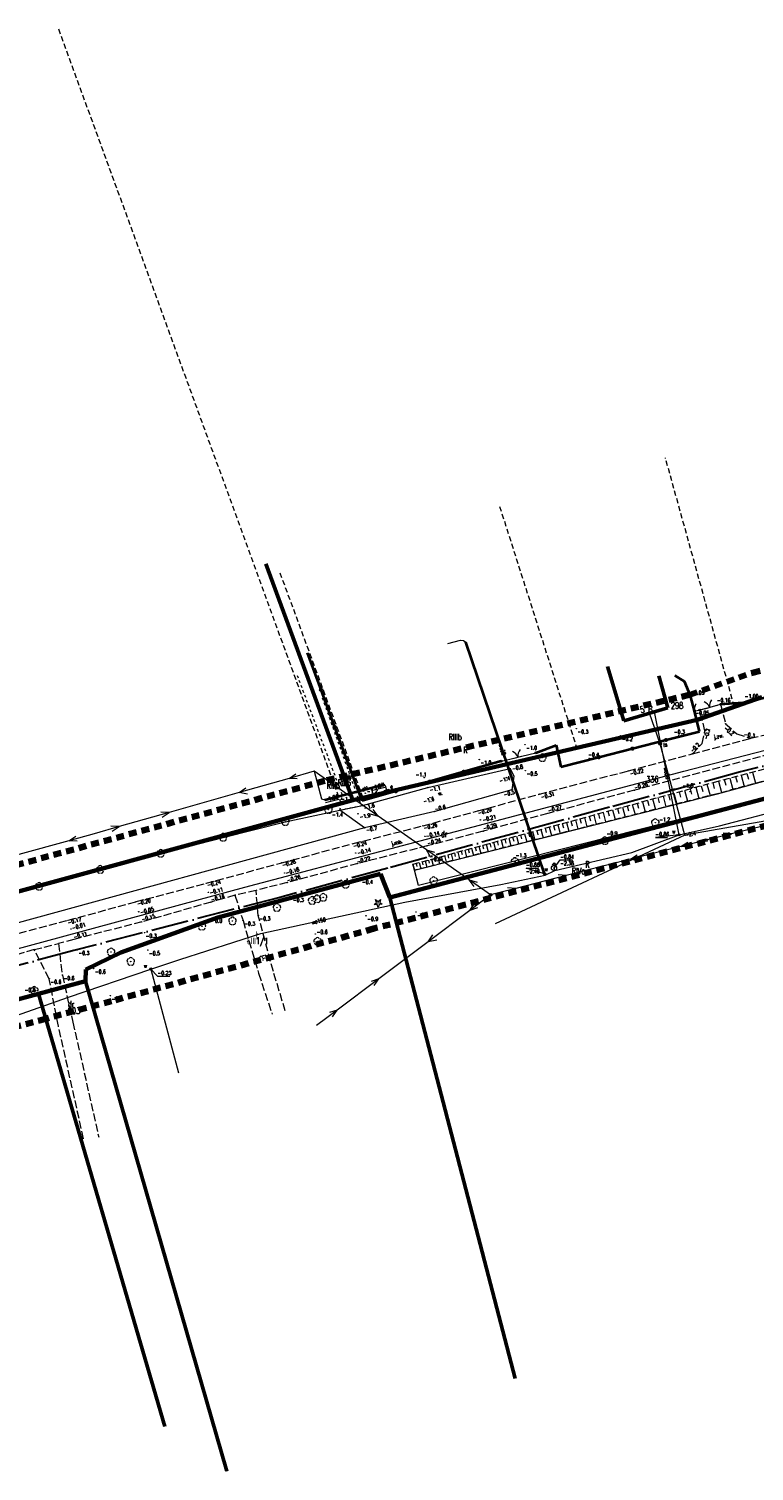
# Model space of a CAD drawing. Header units: metres. Extents: x 7389918 to 7395901, y 5992959 to 5996029.
# Tile 60 of 66: x 7395507 to 7395647, y 5994624 to 5994901. Entities that reach past the tile are written whole.
import ezdxf
from ezdxf.enums import TextEntityAlignment as Align

# ---------------------------------------------------------------- set-up
doc = ezdxf.new("R2010")
doc.units = ezdxf.units.M
doc.header["$MEASUREMENT"] = 0
for name, pattern in [('1', [0]), ('2', [1.5, 1, -0.5]), ('2_1', [0]), ('2_OTKJ', [2, 1.5, -0.5]), ('2_OTKR', [0]), ('2_OTRK', [1.75, 1.25, -0.5]), ('2_OTRKG', [1.75, 1.25, -0.5]), ('2_OTWM', [1, 0.5, -0.5]), ('3_EGBU_A', [0]), ('4', [2.5, 1.5, -1]), ('4_SUEP_A', [0]), ('4_SULO', [0]), ('4_SUTP_A', [0]), ('4_SUWP', [0]), ('ACAD_ISO04W100', [30, 24, -3, 0, -3])]:
    doc.linetypes.add(name, pattern=pattern)
doc.layers.get('0').update_dxf_attribs({"color": 250, "linetype": 'CONTINUOUS', "lineweight": 100})
for name, color, linetype, lineweight in [('# Orlen Projekt - granice nieustalone do ustalenia', 6, 'CONTINUOUS', 100), ('# projektowana LNSN', 10, 'CONTINUOUS', 30), ('Dzialki', 7, '1', 18), ('EADTD_T_0', 7, 'CONTINUOUS', 25), ('EGBB_L_0', 7, '3_EGBU_A', 50), ('GRANICE_ZLE_L_0', 2, '1', 50), ('Numery_dzialek', 7, 'CONTINUOUS', 13), ('OTK_E_T_0', 7, 'CONTINUOUS', 0), ('OTK_E_T_4', 7, 'CONTINUOUS', 0), ('OTK_L_0', 7, '2_OTKJ', 18), ('OTK_L_5', 7, 'CONTINUOUS', 18), ('OTO_L_0', 7, 'CONTINUOUS', 35), ('OTO_L_1', 7, 'CONTINUOUS', 18), ('OTO_L_2', 7, 'CONTINUOUS', 18), ('OTR_L_1', 7, '2_OTRK', 18), ('OTR_T_0', 7, 'CONTINUOUS', 18), ('OTR_T_1', 7, 'CONTINUOUS', 18), ('OTW_L_3', 7, 'CONTINUOUS', 18), ('SUE_E_T_1', 1, 'CONTINUOUS', 0), ('SUE_T_4', 1, 'CONTINUOUS', 18), ('SUEP_E_T_0', 1, 'CONTINUOUS', 0), ('SUEP_L_0', 1, '4_SUEP_A', 18), ('SUER_T_0', 1, 'CONTINUOUS', 18), ('SUL_L_1', 7, '4_SULO', 35), ('SUP_T_2', 7, 'CONTINUOUS', 18), ('SUW_E_T_2', 5, 'CONTINUOUS', 0), ('SUW_T_2', 5, 'CONTINUOUS', 18), ('SUW_T_5', 5, 'CONTINUOUS', 18), ('SUWP_E_T_0', 5, 'CONTINUOUS', 0), ('SUWP_L_0', 5, '4_SUWP', 18), ('SUWR_T_0', 5, 'CONTINUOUS', 18)]:
    doc.layers.add(name, color=color, linetype=linetype, lineweight=lineweight)
for name, color, linetype, lineweight, true_color in [('Kontury', 7, '2', 18, 0x008000), ('Numery_konturow', 7, 'CONTINUOUS', 13, 0x008000), ('Numery_uzytkow', 7, 'CONTINUOUS', 13, 0x008000), ('OTZ_T_0', 7, 'CONTINUOUS', 18, 0x008000), ('OTZ_T_1', 7, 'CONTINUOUS', 18, 0x008000), ('SUT_E_T_0', 7, 'CONTINUOUS', 0, 0xff9100), ('SUT_T_0', 7, 'CONTINUOUS', 18, 0xff9100), ('SUTP_E_T_0', 7, 'CONTINUOUS', 0, 0xff9100), ('SUTP_L_0', 7, '4_SUTP_A', 18, 0xff9100), ('SUTR_T_0', 7, 'CONTINUOUS', 18, 0xff9100), ('Uzytki', 7, '2', 18, 0x008000), ('ZAKRES_L_0', 7, '4', 100, 0x008080)]:
    doc.layers.add(name, color=color, linetype=linetype, lineweight=lineweight, true_color=true_color)
doc.styles.get("Standard").update_dxf_attribs({"font": 'Simplex.SHX', "width": 0.75})

# ---------------------------------------------------------------- blocks, each defined once
blk = doc.blocks.new('2_OTRN')
at = {"linetype": 'Continuous'}
blk.add_circle((0, 0), 0.045, dxfattribs=at)
blk = doc.blocks.new('2_OTRS')
at = {"linetype": 'Continuous'}
blk.add_circle((0, 0), 0.045, dxfattribs=at)
blk = doc.blocks.new('2_OTZG')
at = {"linetype": 'Continuous'}
for p, q in [((-0.78225, -0.26495), (-0.3012, 0.09375)), ((-0.3012, 0.09375), (-0.4937, 0.6621)), ((-0.4937, 0.6621), (-0.0039, 0.31545)), ((-0.0039, 0.31545), (0.4771, 0.67415)), ((0.4771, 0.67415), (0.2988, 0.1012)), ((0.2988, 0.1012), (0.7886, -0.24545)), ((-0.18225, -0.2575), (-0.78225, -0.26495)), ((0.01025, -0.82585), (-0.18225, -0.2575)), ((0.1886, -0.2529), (0.01025, -0.82585)), ((0.7886, -0.24545), (0.1886, -0.2529))]:
    blk.add_line(p, q, dxfattribs=at)
blk.add_circle((0, 0), 0.045, dxfattribs=at)
blk = doc.blocks.new('2_OTZL')
at = {"linetype": 'Continuous'}
blk.add_circle((0, 0), 0.045, dxfattribs=at)
for centre, start, end in [((-0.36, 0.12), 102.1445, 221.86), ((0, 0.38), 30.1401, 149.8599), ((0.36, 0.12), 318.14, 77.8555), ((-0.22, -0.3), 174.1482, 293.8542), ((0.22, -0.3), 246.1458, 5.8518)]:
    blk.add_arc(centre, 0.375, start, end, dxfattribs=at)
blk = doc.blocks.new('4_SUES')
at = {"linetype": 'Continuous'}
for p, q in [((0.5, 0.25), (-0.5, 0.25)), ((-0.5, 0.25), (-0.5, -0.25)), ((0.5, -0.25), (0.5, 0.25)), ((-0.5, -0.25), (0.5, -0.25))]:
    blk.add_line(p, q, dxfattribs=at)
blk = doc.blocks.new('4_SUPS')
at = {"linetype": 'Continuous'}
blk.add_circle((0, 0), 0.0625, dxfattribs=at)
blk = doc.blocks.new('4_SUPP')
at = {"linetype": 'Continuous'}
blk.add_circle((0, 0), 0.25, dxfattribs=at)
blk = doc.blocks.new('4_SUTK')
at = {"linetype": 'Continuous'}
for radius in [0.25, 0.225, 0.2, 0.175, 0.15, 0.125, 0.1, 0.075, 0.05, 0.025, 0.00715]:
    blk.add_circle((0, 0), radius, dxfattribs=at)
blk = doc.blocks.new('4_SUWW')
at = {"linetype": 'Continuous'}
for radius in [0.2, 0.175, 0.15, 0.125, 0.1, 0.075, 0.05, 0.025, 0.00715]:
    blk.add_circle((0, 0), radius, dxfattribs=at)
blk = doc.blocks.new('4_SUWH')
at = {"linetype": 'Continuous'}
for p, q in [((0, 1), (-0.35355, 0.64645)), ((0, 1), (0.35355, 0.64645)), ((0, 0.5), (0, 1))]:
    blk.add_line(p, q, dxfattribs=at)
blk.add_circle((0, 0), 0.5, dxfattribs=at)

msp = doc.modelspace()

# ---------------------------------------------------------------- linework, layer by layer
at = {"layer": '# Orlen Projekt - granice nieustalone do ustalenia', "linetype": '1', "lineweight": 60}
for p, q in [((7395576.56, 5994733.88), (7395756.99, 5994781.42)), ((7395635.61, 5994768.02), (7395648.04, 5994772.37)), ((7395612.48, 5994762.62), (7395635.61, 5994768.02)), ((7395569.48, 5994752.59), (7395612.48, 5994762.62)), ((7395426.1, 5994713.39), (7395569.48, 5994752.59)), ((7395543.54, 5994730.04), (7395574.81, 5994738.44)), ((7395574.81, 5994738.44), (7395576.56, 5994733.88)), ((7395524.92, 5994723.3), (7395543.54, 5994730.04)), ((7395518.15, 5994720.05), (7395524.92, 5994723.3)), ((7395518.14, 5994717.82), (7395518.15, 5994720.05)), ((7395509.09, 5994715.4), (7395518.14, 5994717.82)), ((7395395.82, 5994684.93), (7395509.09, 5994715.4))]:
    msp.add_line(p, q, dxfattribs=at)
at = {"layer": '# projektowana LNSN', "linetype": 'ACAD_ISO04W100', "ltscale": 0.3}
msp.add_lwpolyline([(7395682.47, 5994768.18), (7395643.97, 5994758), (7395618.77, 5994751.21), (7395618.77, 5994751.21), (7395618.77, 5994751.21), (7395618.77, 5994751.21), (7395618.77, 5994751.21), (7395576.21, 5994739.53), (7395555.43, 5994733.89), (7395515.88, 5994723.71), (7395452.81, 5994706.88)], dxfattribs=at)
at = {"layer": 'Dzialki'}
for p, q in [((7395552.73, 5994797.98), (7395569.48, 5994752.59)), ((7395576.56, 5994733.88), (7395756.99, 5994781.42)), ((7395648.04, 5994772.37), (7395635.61, 5994768.02)), ((7395635.61, 5994768.02), (7395612.48, 5994762.62)), ((7395612.48, 5994762.62), (7395569.48, 5994752.59)), ((7395569.48, 5994752.59), (7395426.1, 5994713.39)), ((7395543.54, 5994730.04), (7395574.81, 5994738.44)), ((7395574.81, 5994738.44), (7395576.56, 5994733.88)), ((7395600.65, 5994641.52), (7395576.56, 5994733.88)), ((7395524.92, 5994723.3), (7395543.54, 5994730.04)), ((7395518.15, 5994720.05), (7395524.92, 5994723.3)), ((7395518.14, 5994717.82), (7395518.15, 5994720.05)), ((7395509.09, 5994715.4), (7395518.14, 5994717.82)), ((7395518.14, 5994717.82), (7395545.28, 5994623.7)), ((7395395.82, 5994684.93), (7395509.09, 5994715.4)), ((7395533.38, 5994632.3), (7395509.09, 5994715.4))]:
    msp.add_line(p, q, dxfattribs=at)
at = {"layer": 'EGBB_L_0', "linetype": '3_EGBU_A'}
for p, q in [((7395621.54, 5994767.81), (7395618.37, 5994778.24)), ((7395628.24, 5994776.45), (7395629.98, 5994770.33)), ((7395629.98, 5994770.33), (7395621.54, 5994767.81))]:
    msp.add_line(p, q, dxfattribs=at)
at = {"layer": 'GRANICE_ZLE_L_0'}
for p, q in [((7395569.48, 5994752.59), (7395552.73, 5994797.98)), ((7395569.48, 5994752.59), (7395552.73, 5994797.98)), ((7395576.56, 5994733.88), (7395600.65, 5994641.52)), ((7395518.14, 5994717.82), (7395545.28, 5994623.7)), ((7395509.09, 5994715.4), (7395533.38, 5994632.3))]:
    msp.add_line(p, q, dxfattribs=at)
at = {"layer": 'Kontury'}
for p, q in [((7395512.92, 5994900.73), (7395567.19, 5994751.96)), ((7395642.77, 5994770.53), (7395629.53, 5994818.31)), ((7395597.67, 5994809.01), (7395612.48, 5994762.62)), ((7395571.44, 5994753.05), (7395555.35, 5994796.66)), ((7395648.04, 5994772.37), (7395642.77, 5994770.53)), ((7395612.48, 5994762.62), (7395571.44, 5994753.05)), ((7395567.19, 5994751.96), (7395426.1, 5994713.39)), ((7395569.48, 5994752.59), (7395567.19, 5994751.96)), ((7395571.44, 5994753.05), (7395569.48, 5994752.59)), ((7395576.56, 5994733.88), (7395650, 5994753.23)), ((7395543.54, 5994730.04), (7395574.81, 5994738.44)), ((7395574.81, 5994738.44), (7395576.56, 5994733.88)), ((7395576.56, 5994733.88), (7395580.25, 5994719.74)), ((7395524.92, 5994723.3), (7395543.54, 5994730.04)), ((7395518.15, 5994720.05), (7395524.92, 5994723.3)), ((7395518.14, 5994717.82), (7395518.15, 5994720.05)), ((7395528.49, 5994681.93), (7395518.14, 5994717.82)), ((7395397.81, 5994685.47), (7395509.09, 5994715.4)), ((7395509.09, 5994715.4), (7395533.38, 5994632.3))]:
    msp.add_line(p, q, dxfattribs=at)
at = {"layer": 'OTK_L_0', "linetype": '2_OTKJ'}
for p, q in [((7395636.14, 5994769.9), (7395640.13, 5994770.99)), ((7395637.1, 5994765.9), (7395636.14, 5994769.9)), ((7395640.13, 5994770.99), (7395641.09, 5994767.27)), ((7395636.57, 5994763.49), (7395637.1, 5994765.9)), ((7395641.09, 5994767.27), (7395643.23, 5994765.29)), ((7395634.7, 5994761.48), (7395645.89, 5994764.47)), ((7395634.7, 5994761.48), (7395636.57, 5994763.49)), ((7395643.23, 5994765.29), (7395645.89, 5994764.47)), ((7395645.89, 5994764.47), (7395648.66, 5994765.14)), ((7395622.4, 5994758.21), (7395634.7, 5994761.48)), ((7395649.64, 5994761.45), (7395623.58, 5994754.47)), ((7395605.31, 5994753.75), (7395622.4, 5994758.21)), ((7395593.51, 5994750.53), (7395605.31, 5994753.75)), ((7395623.58, 5994754.47), (7395606.91, 5994750.05)), ((7395582.96, 5994747.66), (7395593.51, 5994750.53)), ((7395606.91, 5994750.05), (7395594.52, 5994746.61)), ((7395569.54, 5994744.24), (7395582.96, 5994747.66)), ((7395594.52, 5994746.61), (7395583.75, 5994743.81)), ((7395555.82, 5994740.55), (7395569.54, 5994744.24)), ((7395583.75, 5994743.81), (7395570.41, 5994740.4)), ((7395541.31, 5994736.62), (7395555.82, 5994740.55)), ((7395570.41, 5994740.4), (7395556.87, 5994736.76)), ((7395527.84, 5994733.09), (7395541.31, 5994736.62)), ((7395556.87, 5994736.76), (7395550.88, 5994735.26)), ((7395514.77, 5994729.51), (7395527.84, 5994733.09)), ((7395542.24, 5994733), (7395528.92, 5994729.19)), ((7395546.83, 5994734.31), (7395542.24, 5994733)), ((7395550.88, 5994735.26), (7395546.83, 5994734.31)), ((7395546.83, 5994734.31), (7395548.38, 5994729.45)), ((7395551.3, 5994730.43), (7395550.88, 5994735.26)), ((7395554.2, 5994719.69), (7395551.3, 5994730.43)), ((7395501.48, 5994726), (7395514.77, 5994729.51)), ((7395528.92, 5994729.19), (7395515.89, 5994725.84)), ((7395548.38, 5994729.45), (7395551.37, 5994719.32)), ((7395508.25, 5994723.87), (7395512.9, 5994725.02)), ((7395515.89, 5994725.84), (7395512.9, 5994725.02)), ((7395512.9, 5994725.02), (7395513.67, 5994718.98)), ((7395508.25, 5994723.87), (7395502.26, 5994722.14)), ((7395511.15, 5994718.28), (7395508.25, 5994723.87)), ((7395513.67, 5994718.98), (7395515.7, 5994709.94)), ((7395551.37, 5994719.32), (7395553.97, 5994711.46)), ((7395556.5, 5994712.09), (7395554.2, 5994719.69)), ((7395512.92, 5994709.17), (7395511.15, 5994718.28)), ((7395517.74, 5994687.55), (7395512.92, 5994709.17)), ((7395515.7, 5994709.94), (7395520.65, 5994687.87))]:
    msp.add_line(p, q, dxfattribs=at)
at = {"layer": 'OTK_L_5', "linetype": '2_OTKR'}
for p, q in [((7395639.52, 5994753.82), (7395700.5, 5994770.48)), ((7395701.52, 5994766.72), (7395640.29, 5994750.92)), ((7395583.9, 5994755.02), (7395599.67, 5994758.65)), ((7395599.67, 5994758.65), (7395600.42, 5994757.18)), ((7395571.34, 5994751.53), (7395583.9, 5994755.02)), ((7395600.42, 5994757.18), (7395600.04, 5994754.57)), ((7395581.34, 5994739.12), (7395639.52, 5994753.82)), ((7395600.04, 5994754.57), (7395585.2, 5994750.4)), ((7395556.5, 5994748.42), (7395567, 5994750.64)), ((7395567, 5994750.64), (7395571.34, 5994751.53)), ((7395571.74, 5994747.25), (7395567, 5994750.64)), ((7395585.2, 5994750.4), (7395571.74, 5994747.25)), ((7395640.29, 5994750.92), (7395582.11, 5994736.22)), ((7395571.74, 5994747.25), (7395495.62, 5994726.38)), ((7395544.56, 5994745.44), (7395556.5, 5994748.42)), ((7395532.56, 5994742.34), (7395544.56, 5994745.44)), ((7395520.96, 5994739.25), (7395532.56, 5994742.34)), ((7395509.2, 5994736), (7395520.96, 5994739.25)), ((7395582.11, 5994736.22), (7395581.34, 5994739.12)), ((7395494.13, 5994731.98), (7395509.2, 5994736))]:
    msp.add_line(p, q, dxfattribs=at)
at = {"layer": 'OTO_L_0'}
for p, q in [((7395563.38, 5994773.75), (7395560.75, 5994780.89)), ((7395633.16, 5994775.36), (7395631.36, 5994776.55)), ((7395634.32, 5994772.6), (7395633.16, 5994775.36)), ((7395566.02, 5994766.61), (7395563.38, 5994773.75)), ((7395635.11, 5994769.73), (7395634.32, 5994772.6)), ((7395640.13, 5994770.99), (7395645.24, 5994771.42)), ((7395645.24, 5994771.42), (7395652.49, 5994773.35)), ((7395636.1, 5994765.79), (7395635.11, 5994769.73)), ((7395568.65, 5994759.47), (7395566.02, 5994766.61)), ((7395629.64, 5994764.14), (7395636.1, 5994765.79)), ((7395604.64, 5994761.67), (7395608.53, 5994763.12)), ((7395608.53, 5994763.12), (7395609.45, 5994758.99)), ((7395623.18, 5994762.49), (7395629.64, 5994764.14)), ((7395609.45, 5994758.99), (7395616.72, 5994760.84)), ((7395616.72, 5994760.84), (7395623.18, 5994762.49)), ((7395571.25, 5994752.43), (7395568.65, 5994759.47)), ((7395590.76, 5994758.02), (7395584.26, 5994756.15)), ((7395597.97, 5994760.08), (7395590.76, 5994758.02)), ((7395584.26, 5994756.15), (7395577.75, 5994754.29)), ((7395577.75, 5994754.29), (7395571.25, 5994752.43))]:
    msp.add_line(p, q, dxfattribs=at)
for centre in [(7395563.38, 5994773.75), (7395566.02, 5994766.61), (7395629.64, 5994764.14), (7395616.72, 5994760.84), (7395623.18, 5994762.49), (7395568.65, 5994759.47), (7395590.76, 5994758.02), (7395584.26, 5994756.15), (7395577.75, 5994754.29)]:
    msp.add_circle(centre, 0.17, dxfattribs=at)
at = {"layer": 'OTO_L_1'}
for p, q in [((7395636.14, 5994769.9), (7395637.53, 5994770.28)), ((7395637.29, 5994770.21), (7395638.74, 5994770.61)), ((7395638.74, 5994770.61), (7395640.13, 5994770.99)), ((7395597.97, 5994760.08), (7395600.7, 5994760.73)), ((7395600.45, 5994760.67), (7395601.91, 5994761.02)), ((7395601.91, 5994761.02), (7395604.64, 5994761.67))]:
    msp.add_line(p, q, dxfattribs=at)
for centre in [(7395636.14, 5994769.9), (7395640.13, 5994770.99), (7395597.97, 5994760.08), (7395604.64, 5994761.67)]:
    msp.add_circle(centre, 0.17, dxfattribs=at)
for centre, start, end in [((7395636.18, 5994769.62), 23.2239, 67.2982), ((7395640, 5994770.67), 143.2606, 187.335), ((7395599.32, 5994760.12), 21.3524, 65.4268), ((7395603.17, 5994761.04), 141.3892, 185.4635)]:
    msp.add_arc(centre, 2, start, end, dxfattribs=at)
at = {"layer": 'OTO_L_2'}
for p, q in [((7395635.12, 5994770.04), (7395635.13, 5994770.15)), ((7395635.12, 5994769.95), (7395635.12, 5994770.04)), ((7395635.12, 5994769.85), (7395635.12, 5994769.95)), ((7395635.12, 5994769.75), (7395635.12, 5994769.85)), ((7395635.12, 5994769.75), (7395635.63, 5994769.83)), ((7395635.13, 5994770.15), (7395635.14, 5994770.24)), ((7395635.14, 5994770.24), (7395635.15, 5994770.33)), ((7395635.15, 5994770.33), (7395635.17, 5994770.42)), ((7395635.17, 5994770.42), (7395635.19, 5994770.52)), ((7395635.19, 5994770.52), (7395635.22, 5994770.6)), ((7395635.22, 5994770.6), (7395635.24, 5994770.7)), ((7395635.24, 5994770.7), (7395635.28, 5994770.77)), ((7395635.28, 5994770.77), (7395635.3, 5994770.86)), ((7395635.3, 5994770.86), (7395635.34, 5994770.93)), ((7395635.34, 5994770.93), (7395635.38, 5994771.01)), ((7395635.38, 5994771.01), (7395635.42, 5994771.09)), ((7395635.42, 5994771.09), (7395635.44, 5994771.11)), ((7395635.63, 5994769.83), (7395636.14, 5994769.9))]:
    msp.add_line(p, q, dxfattribs=at)
for centre in [(7395635.12, 5994769.75), (7395636.14, 5994769.9)]:
    msp.add_circle(centre, 0.17, dxfattribs=at)
at = {"layer": 'OTR_L_1', "linetype": '2_OTRKG'}
for p, q in [((7395638.92, 5994756.04), (7395700.08, 5994772.03)), ((7395581.03, 5994740.27), (7395638.92, 5994756.04))]:
    msp.add_line(p, q, dxfattribs=at)
at = {"layer": 'OTR_L_1', "linetype": '2_OTRK'}
for p, q in [((7395700.5, 5994770.48), (7395639.52, 5994753.82)), ((7395639.52, 5994753.82), (7395581.34, 5994739.12)), ((7395581.34, 5994739.12), (7395581.03, 5994740.27))]:
    msp.add_line(p, q, dxfattribs=at)
at = {"layer": 'OTR_L_1', "linetype": '2_1'}
for p, q in [((7395645.19, 5994757.68), (7395645.47, 5994756.6)), ((7395646.27, 5994757.96), (7395646.83, 5994755.82)), ((7395634.27, 5994754.77), (7395634.56, 5994753.71)), ((7395635.34, 5994755.06), (7395635.92, 5994752.91)), ((7395636.42, 5994755.36), (7395636.71, 5994754.27)), ((7395637.5, 5994755.65), (7395638.1, 5994753.46)), ((7395638.6, 5994755.95), (7395638.9, 5994754.85)), ((7395639.71, 5994756.25), (7395640.29, 5994754.03)), ((7395640.82, 5994756.53), (7395641.1, 5994755.43)), ((7395641.92, 5994756.82), (7395642.49, 5994754.63)), ((7395643.01, 5994757.11), (7395643.3, 5994756.02)), ((7395644.1, 5994757.39), (7395644.67, 5994755.23)), ((7395624.12, 5994752.01), (7395624.38, 5994751.04)), ((7395625.09, 5994752.27), (7395625.63, 5994750.31)), ((7395626.08, 5994752.54), (7395626.35, 5994751.55)), ((7395627.07, 5994752.81), (7395627.61, 5994750.81)), ((7395628.07, 5994753.08), (7395628.34, 5994752.07)), ((7395629.08, 5994753.36), (7395629.63, 5994751.32)), ((7395630.1, 5994753.64), (7395630.38, 5994752.61)), ((7395631.13, 5994753.92), (7395631.69, 5994751.84)), ((7395632.17, 5994754.2), (7395632.45, 5994753.15)), ((7395633.21, 5994754.49), (7395633.79, 5994752.37)), ((7395613.97, 5994749.25), (7395614.45, 5994747.48)), ((7395614.85, 5994749.49), (7395615.1, 5994748.6)), ((7395615.74, 5994749.73), (7395616.23, 5994747.93)), ((7395616.64, 5994749.97), (7395616.89, 5994749.07)), ((7395617.54, 5994750.22), (7395618.04, 5994748.39)), ((7395618.46, 5994750.47), (7395618.71, 5994749.55)), ((7395619.38, 5994750.72), (7395619.89, 5994748.86)), ((7395620.31, 5994750.97), (7395620.57, 5994750.03)), ((7395621.25, 5994751.23), (7395621.77, 5994749.33)), ((7395622.2, 5994751.49), (7395622.46, 5994750.53)), ((7395623.15, 5994751.75), (7395623.68, 5994749.82)), ((7395604, 5994746.53), (7395604.43, 5994744.95)), ((7395604.79, 5994746.75), (7395605.01, 5994745.95)), ((7395605.59, 5994746.96), (7395606.03, 5994745.36)), ((7395606.4, 5994747.18), (7395606.62, 5994746.37)), ((7395607.21, 5994747.4), (7395607.65, 5994745.77)), ((7395608.03, 5994747.63), (7395608.25, 5994746.8)), ((7395608.85, 5994747.85), (7395609.31, 5994746.18)), ((7395609.69, 5994748.08), (7395609.92, 5994747.24)), ((7395610.53, 5994748.31), (7395610.99, 5994746.61)), ((7395611.38, 5994748.54), (7395611.61, 5994747.68)), ((7395612.23, 5994748.77), (7395612.71, 5994747.04)), ((7395613.1, 5994749.01), (7395613.34, 5994748.14)), ((7395593.67, 5994743.72), (7395594.05, 5994742.33)), ((7395594.37, 5994743.91), (7395594.56, 5994743.21)), ((7395595.07, 5994744.1), (7395595.46, 5994742.68)), ((7395595.78, 5994744.29), (7395595.97, 5994743.58)), ((7395596.49, 5994744.49), (7395596.89, 5994743.04)), ((7395597.21, 5994744.68), (7395597.41, 5994743.95)), ((7395597.94, 5994744.88), (7395598.34, 5994743.41)), ((7395598.67, 5994745.08), (7395598.88, 5994744.34)), ((7395599.42, 5994745.28), (7395599.82, 5994743.79)), ((7395600.16, 5994745.49), (7395600.37, 5994744.73)), ((7395600.92, 5994745.69), (7395601.33, 5994744.17)), ((7395601.68, 5994745.9), (7395601.89, 5994745.13)), ((7395602.45, 5994746.11), (7395602.87, 5994744.56)), ((7395603.22, 5994746.32), (7395603.44, 5994745.54)), ((7395583.38, 5994740.91), (7395583.7, 5994739.71)), ((7395583.98, 5994741.08), (7395584.14, 5994740.47)), ((7395584.58, 5994741.24), (7395584.92, 5994740.02)), ((7395585.2, 5994741.41), (7395585.36, 5994740.79)), ((7395585.81, 5994741.58), (7395586.15, 5994740.33)), ((7395586.44, 5994741.75), (7395586.61, 5994741.12)), ((7395587.06, 5994741.92), (7395587.41, 5994740.65)), ((7395587.7, 5994742.09), (7395587.87, 5994741.45)), ((7395588.34, 5994742.27), (7395588.69, 5994740.97)), ((7395588.98, 5994742.44), (7395589.16, 5994741.79)), ((7395589.64, 5994742.62), (7395589.99, 5994741.3)), ((7395590.29, 5994742.8), (7395590.47, 5994742.13)), ((7395590.96, 5994742.98), (7395591.32, 5994741.64)), ((7395591.63, 5994743.16), (7395591.81, 5994742.48)), ((7395592.3, 5994743.35), (7395592.68, 5994741.98)), ((7395592.99, 5994743.53), (7395593.17, 5994742.84)), ((7395581.03, 5994740.27), (7395581.34, 5994739.12)), ((7395581.61, 5994740.43), (7395581.77, 5994739.85)), ((7395582.19, 5994740.59), (7395582.51, 5994739.41)), ((7395582.78, 5994740.75), (7395582.94, 5994740.16))]:
    msp.add_line(p, q, dxfattribs=at)
at = {"layer": 'OTW_L_3', "linetype": '2_OTWM'}
for p, q in [((7395567.46, 5994753.56), (7395558.72, 5994776.8)), ((7395563.59, 5994772.26), (7395570.62, 5994752.55)), ((7395567, 5994750.64), (7395567.46, 5994753.56)), ((7395570.62, 5994752.55), (7395571.34, 5994751.53)), ((7395571.34, 5994751.53), (7395567, 5994750.64))]:
    msp.add_line(p, q, dxfattribs=at)
at = {"layer": 'SUEP_L_0', "linetype": '4_SUEP_A'}
for p, q in [((7395562.04, 5994758.13), (7395557.23, 5994756.77)), ((7395557.23, 5994756.77), (7395558.54, 5994757.66)), ((7395562.04, 5994758.13), (7395563.48, 5994752.82)), ((7395566.14, 5994755.26), (7395562.04, 5994758.13)), ((7395557.23, 5994756.77), (7395547.61, 5994754.04)), ((7395547.61, 5994754.04), (7395548.92, 5994754.93)), ((7395558.81, 5994756.69), (7395557.23, 5994756.77)), ((7395564.12, 5994752.64), (7395575.46, 5994755.58)), ((7395564.62, 5994755.71), (7395566.14, 5994755.26)), ((7395566.14, 5994755.26), (7395565.19, 5994756.53)), ((7395574.33, 5994749.53), (7395566.14, 5994755.26)), ((7395575.46, 5994755.58), (7395575.7, 5994755.41)), ((7395575.7, 5994755.41), (7395575.99, 5994754.28)), ((7395547.61, 5994754.04), (7395534.18, 5994750.22)), ((7395549.26, 5994753.72), (7395547.61, 5994754.04)), ((7395563.48, 5994752.82), (7395564.12, 5994752.64)), ((7395534.18, 5994750.22), (7395524.56, 5994747.49)), ((7395534.18, 5994750.22), (7395532.6, 5994750.3)), ((7395532.87, 5994749.33), (7395534.18, 5994750.22)), ((7395572.81, 5994749.98), (7395574.33, 5994749.53)), ((7395574.33, 5994749.53), (7395573.39, 5994750.8)), ((7395583.65, 5994743.01), (7395574.33, 5994749.53)), ((7395524.56, 5994747.49), (7395519.75, 5994746.13)), ((7395524.56, 5994747.49), (7395522.98, 5994747.57)), ((7395523.25, 5994746.6), (7395524.56, 5994747.49)), ((7395651.9, 5994748.49), (7395642.19, 5994746.1)), ((7395514.93, 5994744.8), (7395505.29, 5994742.14)), ((7395519.75, 5994746.13), (7395514.93, 5994744.8)), ((7395514.93, 5994744.8), (7395516.24, 5994745.68)), ((7395516.51, 5994744.72), (7395514.93, 5994744.8)), ((7395632.48, 5994743.68), (7395622.79, 5994741.22)), ((7395637.33, 5994744.91), (7395632.48, 5994743.68)), ((7395632.48, 5994743.68), (7395633.81, 5994744.53)), ((7395634.06, 5994743.56), (7395632.48, 5994743.68)), ((7395642.19, 5994746.1), (7395637.33, 5994744.91)), ((7395642.19, 5994746.1), (7395640.61, 5994746.23)), ((7395640.85, 5994745.26), (7395642.19, 5994746.1)), ((7395591.84, 5994737.28), (7395583.65, 5994743.01)), ((7395584.45, 5994741.54), (7395583.65, 5994743.01)), ((7395583.65, 5994743.01), (7395585.17, 5994742.56)), ((7395622.79, 5994741.22), (7395610.48, 5994738.1)), ((7395622.79, 5994741.22), (7395624.12, 5994742.08)), ((7395624.43, 5994740.86), (7395622.79, 5994741.22)), ((7395610.48, 5994738.1), (7395600.79, 5994735.64)), ((7395610.48, 5994738.1), (7395608.9, 5994738.21)), ((7395609.15, 5994737.24), (7395610.48, 5994738.1)), ((7395595.94, 5994734.41), (7395591.84, 5994737.28)), ((7395592.79, 5994736.01), (7395591.84, 5994737.28)), ((7395591.84, 5994737.28), (7395593.36, 5994736.83)), ((7395600.79, 5994735.64), (7395595.94, 5994734.41)), ((7395600.79, 5994735.64), (7395599.21, 5994735.76)), ((7395599.46, 5994734.79), (7395600.79, 5994735.64)), ((7395595.94, 5994734.41), (7395591.94, 5994731.41)), ((7395591.94, 5994731.41), (7395592.84, 5994732.71)), ((7395591.94, 5994731.41), (7395583.95, 5994725.4)), ((7395593.44, 5994731.91), (7395591.94, 5994731.41)), ((7395583.95, 5994725.4), (7395574.48, 5994718.28)), ((7395583.95, 5994725.4), (7395584.85, 5994726.7)), ((7395585.6, 5994725.7), (7395583.95, 5994725.4)), ((7395574.48, 5994718.28), (7395566.49, 5994712.27)), ((7395574.48, 5994718.28), (7395572.98, 5994717.78)), ((7395573.58, 5994716.98), (7395574.48, 5994718.28)), ((7395566.49, 5994712.27), (7395562.49, 5994709.27)), ((7395566.49, 5994712.27), (7395564.99, 5994711.77)), ((7395565.59, 5994710.97), (7395566.49, 5994712.27))]:
    msp.add_line(p, q, dxfattribs=at)
at = {"layer": 'SUL_L_1', "linetype": '4_SULO'}
for p, q in [((7395606.32, 5994738.44), (7395591.17, 5994782.92)), ((7395564.12, 5994752.64), (7395575.46, 5994755.58))]:
    msp.add_line(p, q, dxfattribs=at)
at = {"layer": 'SUTP_L_0', "linetype": '4_SUTP_A'}
for p, q in [((7395633.04, 5994758.18), (7395737.79, 5994785.14)), ((7395628.51, 5994763.39), (7395626.48, 5994769.28)), ((7395763.44, 5994768.48), (7395633.28, 5994745.87)), ((7395633.28, 5994745.87), (7395628.51, 5994763.39)), ((7395548.72, 5994735.9), (7395633.04, 5994758.18)), ((7395633.28, 5994745.87), (7395596.8, 5994728.83)), ((7395425.38, 5994702.4), (7395548.72, 5994735.9))]:
    msp.add_line(p, q, dxfattribs=at)
at = {"layer": 'SUWP_L_0', "linetype": '4_SUWP'}
for p, q in [((7395587.7, 5994782.64), (7395590.13, 5994783.34)), ((7395590.13, 5994783.34), (7395590.75, 5994783.26)), ((7395590.75, 5994783.26), (7395591.17, 5994782.92)), ((7395591.17, 5994782.92), (7395606.32, 5994738.44)), ((7395632.15, 5994745.92), (7395627.4, 5994769.56)), ((7395639.91, 5994747.66), (7395658.18, 5994752.43)), ((7395632.15, 5994745.92), (7395639.91, 5994747.66)), ((7395623.06, 5994742.54), (7395632.15, 5994745.92)), ((7395608.25, 5994739.06), (7395623.06, 5994742.54)), ((7395597.89, 5994736.39), (7395606.4, 5994738.15)), ((7395606.32, 5994738.44), (7395606.4, 5994738.15)), ((7395606.4, 5994738.15), (7395608.25, 5994739.06)), ((7395608.25, 5994739.06), (7395608.13, 5994739.54)), ((7395579.45, 5994732.97), (7395597.89, 5994736.39)), ((7395551.81, 5994726.99), (7395579.45, 5994732.97)), ((7395536.23, 5994721.95), (7395551.81, 5994726.99)), ((7395530.66, 5994720.15), (7395536.23, 5994721.95)), ((7395514.86, 5994714.75), (7395530.66, 5994720.15)), ((7395530.66, 5994720.15), (7395536.01, 5994700.2)), ((7395498.03, 5994708.8), (7395514.86, 5994714.75))]:
    msp.add_line(p, q, dxfattribs=at)
at = {"layer": 'SUWR_T_0', "linetype": 'Continuous', "lineweight": 0}
for p, q in [((7395632.15, 5994745.92), (7395627.6, 5994745.42)), ((7395627.6, 5994745.42), (7395629.93, 5994745.42)), ((7395608.13, 5994739.54), (7395609.3, 5994741.09)), ((7395609.3, 5994741.09), (7395611.69, 5994741.09)), ((7395606.32, 5994738.44), (7395602.74, 5994739.53)), ((7395602.74, 5994739.53), (7395605.13, 5994739.53)), ((7395530.66, 5994720.15), (7395531.95, 5994718.75)), ((7395531.95, 5994718.75), (7395534.31, 5994718.75))]:
    msp.add_line(p, q, dxfattribs=at)
at = {"layer": 'Uzytki'}
for p, q in [((7395512.92, 5994900.73), (7395567.19, 5994751.96)), ((7395642.77, 5994770.53), (7395629.53, 5994818.31)), ((7395597.67, 5994809.01), (7395612.48, 5994762.62)), ((7395571.44, 5994753.05), (7395555.35, 5994796.66)), ((7395648.04, 5994772.37), (7395642.77, 5994770.53)), ((7395642.77, 5994770.53), (7395635.61, 5994768.02)), ((7395635.61, 5994768.02), (7395612.48, 5994762.62)), ((7395612.48, 5994762.62), (7395571.44, 5994753.05)), ((7395567.19, 5994751.96), (7395426.1, 5994713.39)), ((7395569.48, 5994752.59), (7395567.19, 5994751.96)), ((7395571.44, 5994753.05), (7395569.48, 5994752.59)), ((7395576.56, 5994733.88), (7395650, 5994753.23)), ((7395543.54, 5994730.04), (7395574.81, 5994738.44)), ((7395574.81, 5994738.44), (7395576.56, 5994733.88)), ((7395576.56, 5994733.88), (7395580.25, 5994719.74)), ((7395524.92, 5994723.3), (7395543.54, 5994730.04)), ((7395518.15, 5994720.05), (7395524.92, 5994723.3)), ((7395518.14, 5994717.82), (7395518.15, 5994720.05)), ((7395509.09, 5994715.4), (7395518.14, 5994717.82)), ((7395518.14, 5994717.82), (7395528.49, 5994681.93)), ((7395397.81, 5994685.47), (7395509.09, 5994715.4)), ((7395533.38, 5994632.3), (7395509.09, 5994715.4))]:
    msp.add_line(p, q, dxfattribs=at)
at = {"layer": 'ZAKRES_L_0', "linetype": '4'}
for p, q in [((7395646.25, 5994777.04), (7395737.89, 5994801.65)), ((7395634.21, 5994772.83), (7395646.25, 5994777.04)), ((7395564.47, 5994756.4), (7395634.21, 5994772.83)), ((7395468.58, 5994730.21), (7395564.47, 5994756.4)), ((7395658.87, 5994750.32), (7395573.5, 5994727.9)), ((7395573.5, 5994727.9), (7395523.12, 5994713.98)), ((7395523.12, 5994713.98), (7395510.49, 5994710.6)), ((7395510.49, 5994710.6), (7395362.12, 5994670.7))]:
    msp.add_line(p, q, dxfattribs=at)

# ---------------------------------------------------------------- block references
at = {"layer": 'OTR_T_0'}
for p in [(7395634.32, 5994772.6), (7395645.24, 5994771.42), (7395635.11, 5994769.73), (7395640.13, 5994770.99), (7395622.4, 5994758.21), (7395605.31, 5994753.75), (7395623.58, 5994754.47), (7395593.51, 5994750.53), (7395606.91, 5994750.05), (7395582.96, 5994747.66), (7395593.97, 5994748.79), (7395594.52, 5994746.61), (7395569.54, 5994744.24), (7395583.31, 5994745.62), (7395583.75, 5994743.81), (7395570.04, 5994742.44), (7395555.82, 5994740.55), (7395556.36, 5994738.6), (7395570.41, 5994740.4), (7395541.31, 5994736.62), (7395556.87, 5994736.76), (7395527.84, 5994733.09), (7395541.74, 5994734.88), (7395542.24, 5994733), (7395528.36, 5994731.14), (7395514.77, 5994729.51), (7395515.33, 5994727.85), (7395528.92, 5994729.19), (7395515.89, 5994725.84)]:
    msp.add_blockref('2_OTRS', p, dxfattribs=at)
at = {"layer": 'OTR_T_1'}
for p in [(7395612.39, 5994766.33), (7395637.1, 5994765.9), (7395641.09, 5994767.27), (7395602.54, 5994763.23), (7395620.92, 5994764.95), (7395632.04, 5994764.98), (7395645.89, 5994764.47), (7395593.76, 5994760.38), (7395614.88, 5994760.6), (7395634.7, 5994761.48), (7395599.67, 5994758.65), (7395602.62, 5994758.26), (7395568.46, 5994755.22), (7395583.18, 5994756.92), (7395583.9, 5994755.02), (7395598.98, 5994756.92), (7395567.46, 5994753.56), (7395571.86, 5994753.92), (7395584.31, 5994753.07), (7395600.04, 5994754.57), (7395634.23, 5994754.22), (7395567, 5994750.64), (7395570.47, 5994749.96), (7395571.34, 5994751.53), (7395585.2, 5994750.4), (7395571.74, 5994747.25), (7395627.58, 5994748.25), (7395617.91, 5994744.77), (7395584.09, 5994741.86), (7395600.62, 5994740.77), (7395571.01, 5994737.46), (7395557.73, 5994734), (7395542.78, 5994730.04), (7395551.3, 5994730.43), (7395572.02, 5994730.37), (7395581.59, 5994731.09), (7395529.45, 5994727.12), (7395548.38, 5994729.45), (7395562.25, 5994726.86), (7395516.53, 5994723.81), (7395530.09, 5994723.77), (7395513.67, 5994718.98), (7395519.7, 5994720.23), (7395508.55, 5994716.04), (7395511.15, 5994718.28), (7395522.91, 5994715.01)]:
    msp.add_blockref('2_OTRN', p, dxfattribs=at)
at = {"layer": 'OTZ_T_0'}
for p in [(7395605.89, 5994760.74), (7395556.5, 5994748.42), (7395564.78, 5994750.74), (7395627.58, 5994748.25), (7395544.56, 5994745.44), (7395617.91, 5994744.77), (7395532.56, 5994742.34), (7395600.62, 5994740.77), (7395520.96, 5994739.25), (7395509.2, 5994736), (7395568.09, 5994736.41), (7395584.99, 5994737.09), (7395554.89, 5994731.94), (7395561.64, 5994733.29), (7395562.58, 5994733.6), (7395563.78, 5994733.89), (7395546.35, 5994729.37), (7395540.48, 5994728.35), (7395562.71, 5994725.45), (7395523.03, 5994723.41), (7395526.81, 5994721.59), (7395508.28, 5994716.03)]:
    msp.add_blockref('2_OTZL', p, dxfattribs=at)
at = {"layer": 'OTZ_T_1'}
msp.add_blockref('2_OTZG', (7395574.33, 5994732.82), dxfattribs=at)
at = {"layer": 'SUE_T_4', "rotation": 14.2800030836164}
msp.add_blockref('4_SUES', (7395575.99, 5994754.28), dxfattribs=at)
at = {"layer": 'SUER_T_0'}
for p in [(7395575.46, 5994755.58), (7395564.12, 5994752.64)]:
    msp.add_blockref('4_SUPS', p, dxfattribs=at)
at = {"layer": 'SUP_T_2'}
for p in [(7395637.33, 5994744.91), (7395595.94, 5994734.41)]:
    msp.add_blockref('4_SUPP', p, dxfattribs=at)
at = {"layer": 'SUT_T_0'}
msp.add_blockref('4_SUTK', (7395628.51, 5994763.39), dxfattribs=at)
at = {"layer": 'SUTR_T_0'}
msp.add_blockref('4_SUPS', (7395633.28, 5994745.87), dxfattribs=at)
at = {"layer": 'SUW_T_2'}
msp.add_blockref('4_SUWH', (7395608.13, 5994739.54), dxfattribs=at)
at = {"layer": 'SUW_T_5'}
for p in [(7395632.15, 5994745.92), (7395606.32, 5994738.44), (7395530.66, 5994720.15)]:
    msp.add_blockref('4_SUWW', p, dxfattribs=at)
at = {"layer": 'SUWR_T_0'}
for p in [(7395632.15, 5994745.92), (7395606.32, 5994738.44), (7395608.13, 5994739.54), (7395530.66, 5994720.15)]:
    msp.add_blockref('4_SUPS', p, dxfattribs=at)

# ---------------------------------------------------------------- texts
at = {"layer": 'EADTD_T_0', "width": 0.7}
msp.add_text('5', height=1.25, rotation=16.1892, dxfattribs=at).set_placement((7395624.85, 5994769.28))
at = {"layer": 'Numery_dzialek', "width": 0.7}
for s, p in [('298', (7395630.58, 5994771.39)), ('336', (7395625.82, 5994757.21)), ('1/1', (7395550.82, 5994726.16)), ('203', (7395514.73, 5994712.76))]:
    msp.add_text(s, height=1.25, dxfattribs=at).set_placement(p, align=Align.TOP_LEFT)
at = {"layer": 'Numery_konturow', "width": 0.7}
msp.add_text('RIIIb', height=1.25, dxfattribs=at).set_placement((7395589.12, 5994764.7), align=Align.MIDDLE)
for s, p in [('RIIIb', (7395566.96, 5994756.02)), ('RIIIb', (7395569.09, 5994756.54)), ('RIVa', (7395614.12, 5994739.61)), ('ŁIII', (7395550.82, 5994726.16))]:
    msp.add_text(s, height=1.25, dxfattribs=at).set_placement(p, align=Align.TOP_RIGHT)
at = {"layer": 'Numery_uzytkow', "width": 0.7}
for s, p in [('B', (7395626.18, 5994769.48)), ('R', (7395590.67, 5994761.6)), ('W', (7395568.25, 5994756.29)), ('dr', (7395586.38, 5994745.46)), ('R', (7395614.12, 5994739.61)), ('Ł', (7395550.82, 5994726.16)), ('dr', (7395514.73, 5994712.76))]:
    msp.add_text(s, height=1.25, dxfattribs=at).set_placement(p)
at = {"layer": 'OTK_E_T_0', "lineweight": 9, "width": 0.7}
for s, rotation, p in [('j.zw.', 12.3103, (7395639.77, 5994764.78)), ('j.mb.', 14.339, (7395577.96, 5994744.36)), ('j.i.', 286.8467, (7395552.32, 5994722.31))]:
    msp.add_text(s, height=0.75, rotation=rotation, dxfattribs=at).set_placement(p, align=Align.MIDDLE)
at = {"layer": 'OTK_E_T_4', "lineweight": 9, "width": 0.7}
msp.add_text('w.', height=0.75, rotation=14.4, dxfattribs=at).set_placement((7395586.24, 5994753.94), align=Align.MIDDLE)
at = {"layer": 'OTR_T_0', "lineweight": 9, "width": 0.7}
for s, p in [('0.05', (7395635.07, 5994772.85)), ('-0.16', (7395639.39, 5994771.39)), ('-1.00', (7395644.76, 5994772.17)), ('-0.05', (7395635.28, 5994768.94))]:
    msp.add_text(s, height=0.75, dxfattribs=at).set_placement(p)
for s, rotation, p in [('-0.22', 15.8, (7395622.63, 5994757.99)), ('-0.26', 15.9, (7395623.46, 5994755.32)), ('-0.31', 14.4, (7395605.54, 5994753.53)), ('-0.29', 15.3143, (7395593.45, 5994750.48)), ('-0.21', 15.3143, (7395594.3, 5994749.12)), ('-0.27', 16, (7395606.91, 5994750.94)), ('-0.26', 14.7273, (7395583.01, 5994747.6)), ('-0.14', 14.7273, (7395583.43, 5994746.02)), ('-0.29', 15.3143, (7395594.43, 5994747.51)), ('-0.24', 14.4941, (7395569.48, 5994744.11)), ('-0.24', 14.7273, (7395583.72, 5994744.63)), ('-0.28', 16.4474, (7395555.81, 5994740.48)), ('-0.22', 14.4941, (7395570.16, 5994741.15)), ('-0.14', 14.4941, (7395570.27, 5994742.78)), ('-0.18', 16.4474, (7395556.5, 5994738.96)), ('-0.24', 15.1428, (7395541.41, 5994736.61)), ('-0.11', 15.1428, (7395541.86, 5994735.15)), ('-0.26', 16.4474, (7395556.74, 5994737.52)), ('-0.20', 14.7046, (7395527.96, 5994733.06)), ('-0.16', 15.1428, (7395542.16, 5994733.84)), ('-0.17', 15.1618, (7395514.6, 5994729.43)), ('-0.05', 14.7046, (7395528.56, 5994731.39)), ('-0.15', 14.7046, (7395528.82, 5994730.03)), ('-0.01', 15.1618, (7395515.45, 5994728.39)), ('-0.11', 15.1618, (7395515.74, 5994726.67))]:
    msp.add_text(s, height=0.75, rotation=rotation, dxfattribs=at).set_placement(p, align=Align.TOP_LEFT)
at = {"layer": 'OTR_T_1', "lineweight": 9, "width": 0.7}
for s, p in [('-0.3', (7395612.62, 5994766.11)), ('-1.0', (7395602.77, 5994763.01)), ('-0.2', (7395621.15, 5994764.73)), ('-0.4', (7395614.69, 5994761.7)), ('-1.1', (7395581.53, 5994757.9)), ('-1.0', (7395593.99, 5994760.16)), ('-0.5', (7395602.85, 5994758.04)), ('-1.2', (7395572.15, 5994754.67)), ('-0.4', (7395584.32, 5994741.64)), ('-0.4', (7395571.24, 5994737.24)), ('-0.3', (7395557.96, 5994733.78)), ('0.0', (7395543.01, 5994729.82)), ('-0.3', (7395551.53, 5994730.21)), ('-0.9', (7395572.25, 5994730.14)), ('-0.6', (7395581.82, 5994730.87)), ('-0.3', (7395548.61, 5994729.23)), ('-0.6', (7395562.53, 5994727.65)), ('-0.3', (7395529.68, 5994726.9)), ('-0.3', (7395516.76, 5994723.59)), ('-0.5', (7395530.32, 5994723.55)), ('-0.6', (7395513.9, 5994718.76)), ('-0.6', (7395519.93, 5994720.01)), ('-0.6', (7395511.38, 5994718.05)), ('-0.8', (7395523.14, 5994714.79))]:
    msp.add_text(s, height=0.75, dxfattribs=at).set_placement(p, align=Align.TOP_LEFT)
for s, p in [('-0.3', (7395631.15, 5994765.31)), ('-1.8', (7395632.79, 5994754.98)), ('-1.3', (7395567.23, 5994752.42)), ('-1.4', (7395565.48, 5994749.45)), ('-1.2', (7395628.33, 5994748.5)), ('-0.9', (7395618.22, 5994745.82)), ('-1.3', (7395600.73, 5994741.61)), ('-0.8', (7395506.42, 5994715.75))]:
    msp.add_text(s, height=0.75, dxfattribs=at).set_placement(p)
for s, rotation, p in [('-0.2', 319.5, (7395641.21, 5994766.85)), ('-0.2', 46.3, (7395634.2, 5994762.18)), ('-0.2', 79.5, (7395636.93, 5994764.34)), ('-0.3', 349.5, (7395644.7, 5994765.66)), ('-0.8', 11.5, (7395600.01, 5994758.99)), ('-1.7', 289.4, (7395567.57, 5994757.24)), ('-1.1', 10.3, (7395584.17, 5994754.92)), ('-1.4', 16.4, (7395597.55, 5994756.63)), ('-1.6', 14.7, (7395582.96, 5994752.69)), ('-0.5', 13.9, (7395598.38, 5994754.02)), ('-1.9', 9.5, (7395570.7, 5994749.74)), ('-1.6', 16.5, (7395571.53, 5994751.43)), ('-0.6', 12.4, (7395585.17, 5994751.23)), ('-0.7', 12.7, (7395571.97, 5994747.19))]:
    msp.add_text(s, height=0.75, rotation=rotation, dxfattribs=at).set_placement(p, align=Align.TOP_LEFT)
at = {"layer": 'SUE_E_T_1', "lineweight": 9, "width": 0.7}
msp.add_text('e', height=0.75, dxfattribs=at).set_placement((7395576.65, 5994754.81))
at = {"layer": 'SUEP_E_T_0', "lineweight": 9, "width": 0.7}
msp.add_text('eN', height=0.75, rotation=14.6, dxfattribs=at).set_placement((7395571.77, 5994754.77), align=Align.MIDDLE)
at = {"layer": 'SUER_T_0', "lineweight": 9, "width": 0.7}
msp.add_text('%%U-1.97', height=0.75, rotation=14.6, dxfattribs=at).set_placement((7395575.46, 5994755.58), align=Align.MIDDLE_RIGHT)
msp.add_text('%%U-1.86', height=0.75, rotation=14.6, dxfattribs=at).set_placement((7395564.12, 5994752.64), align=Align.MIDDLE_LEFT)
at = {"layer": 'SUT_E_T_0', "lineweight": 9, "width": 0.7}
msp.add_text('ts', height=0.75, dxfattribs=at).set_placement((7395629.88, 5994762.87), align=Align.RIGHT)
at = {"layer": 'SUTP_E_T_0', "lineweight": 9, "width": 0.7}
msp.add_text('t', height=0.75, rotation=285.2085, dxfattribs=at).set_placement((7395630.89, 5994754.63), align=Align.MIDDLE)
at = {"layer": 'SUTR_T_0', "lineweight": 9, "width": 0.7}
msp.add_text('-2.4', height=0.75, rotation=9.8645, dxfattribs=at).set_placement((7395633.28, 5994745.87), align=Align.MIDDLE_LEFT)
at = {"layer": 'SUW_E_T_2', "lineweight": 9, "width": 0.7}
for p in [(7395631.4, 5994746.17), (7395529.91, 5994720.4)]:
    msp.add_text('w', height=0.75, dxfattribs=at).set_placement(p, align=Align.RIGHT)
msp.add_text('w', height=0.75, dxfattribs=at).set_placement((7395606.3, 5994738.95))
at = {"layer": 'SUWP_E_T_0', "lineweight": 9, "width": 0.7}
for s, rotation, p in [('wo32', 288.8, (7395598.19, 5994762.3)), ('wo30', 281.354, (7395629.78, 5994757.74)), ('wo150', 12.2, (7395562.91, 5994729.39))]:
    msp.add_text(s, height=0.75, rotation=rotation, dxfattribs=at).set_placement(p, align=Align.MIDDLE)
at = {"layer": 'SUWR_T_0', "lineweight": 9, "width": 0.7}
for s, p in [('-0.86', (7395627.6, 5994746.05)), ('-0.23', (7395531.95, 5994719.38))]:
    msp.add_text(s, height=0.75, dxfattribs=at).set_placement(p, align=Align.MIDDLE_LEFT)
for s, p in [('-0.84', (7395609.3, 5994742.09)), ('-2.38', (7395609.3, 5994740.84)), ('-0.88', (7395602.74, 5994740.53)), ('-2.40', (7395602.74, 5994739.28))]:
    msp.add_text(s, height=0.75, dxfattribs=at).set_placement(p, align=Align.TOP_LEFT)

doc.saveas('drawing.dxf')
